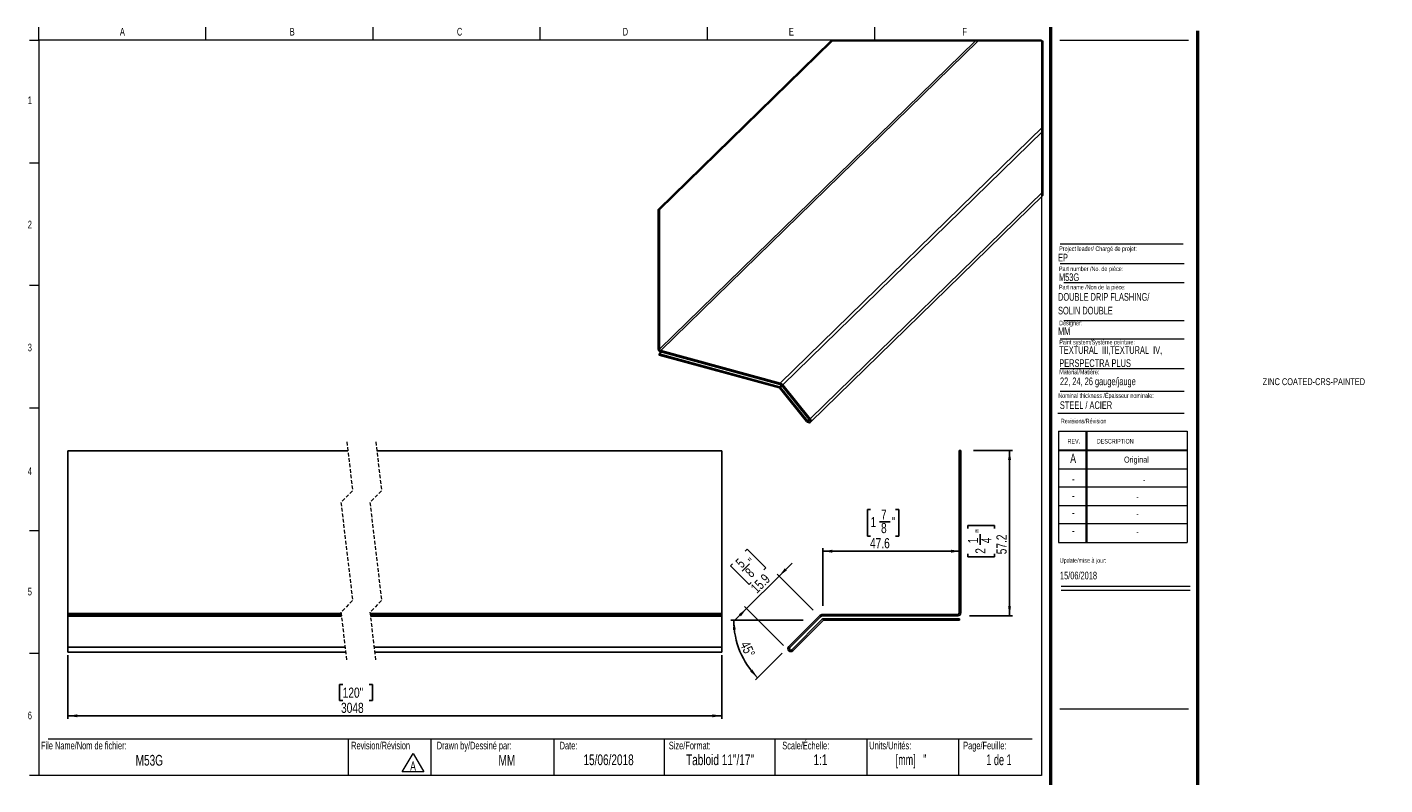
# Model space of a CAD drawing. Header units: millimetres. Extents: x 12 to 481, y 10 to 272.
import ezdxf

# ---------------------------------------------------------------- set-up
doc = ezdxf.new("R2010")
doc.units = ezdxf.units.MM
doc.linetypes.add('HIDDEN', pattern=[1.905, 1.27, -0.635])
doc.layers.add('FORMAT', color=7, linetype='Continuous')
doc.styles.add('SLDTEXTSTYLE0', font='TXT', dxfattribs={"width": 0.7})
doc.styles.add('SLDTEXTSTYLE1', font='TXT', dxfattribs={"width": 0.633333})
doc.styles.add('SLDTEXTSTYLE2', font='TXT', dxfattribs={"width": 0.625})
doc.styles.add('SLDTEXTSTYLE3', font='TXT', dxfattribs={"width": 0.75})
doc.dimstyles.new('SLDDIMSTYLE0', dxfattribs={"dimtxt": 3.5, "dimasz": 3.302, "dimexe": 0, "dimexo": 0.0625, "dimgap": 0.875, "dimtad": 1, "dimdec": 1, "dimrnd": 1e-09, "dimzin": 12, "dimdsep": 46, "dimtxsty": 'SLDTEXTSTYLE3', "dimsah": 1, "dimcen": 0.09, "dimadec": 0, "dimazin": 3, "dimtfac": 1, "dimtdec": 1, "dimtmove": 0, "dimatfit": 0, "dimfxl": 1, "dimfrac": 2, "dimtolj": 1, "dimtzin": 12, "dimarcsym": 0})
doc.dimstyles.new('SLDDIMSTYLE1', dxfattribs={"dimtxt": 3.5, "dimasz": 3.302, "dimexe": 0, "dimexo": 0.0625, "dimgap": 0.875, "dimtad": 1, "dimdec": 1, "dimrnd": 1e-09, "dimzin": 12, "dimdsep": 46, "dimtxsty": 'SLDTEXTSTYLE3', "dimsah": 1, "dimcen": 0.09, "dimadec": 0, "dimazin": 3, "dimtfac": 1, "dimtdec": 1, "dimtofl": 0, "dimtmove": 0, "dimatfit": 3, "dimfxl": 1, "dimfrac": 2, "dimtolj": 1, "dimtzin": 12, "dimarcsym": 0})
doc.dimstyles.new('SLDDIMSTYLE2', dxfattribs={"dimtxt": 3.5, "dimasz": 3.302, "dimexe": 0, "dimexo": 0.0625, "dimgap": 0.875, "dimtad": 1, "dimdec": 4, "dimzin": 12, "dimdsep": 46, "dimtxsty": 'SLDTEXTSTYLE3', "dimsah": 1, "dimcen": 0.09, "dimazin": 3, "dimtfac": 1, "dimtofl": 0, "dimtmove": 0, "dimatfit": 3, "dimfxl": 1, "dimfrac": 2, "dimtolj": 1, "dimtzin": 12, "dimarcsym": 0})

# ---------------------------------------------------------------- blocks, each defined once
blk = doc.blocks.new('SW_NOTE_0')
at = {"color": 0, "linetype": 'Continuous', "lineweight": 0}
for p, q in [((-2.48, 0.43), (1.24, 6.86)), ((1.24, 6.86), (4.95, 0.43)), ((4.95, 0.43), (-2.48, 0.43))]:
    blk.add_line(p, q, dxfattribs=at)
at = {"color": 0, "linetype": 'Continuous', "lineweight": 0, "insert": (1.24, 4.09), "char_height": 3.17, "attachment_point": 2, "style": 'SLDTEXTSTYLE0'}
blk.add_mtext('A', dxfattribs=at)
blk = doc.blocks.new('SW_NOTE_1')
at = {"layer": 'FORMAT', "color": 0, "char_height": 2.6458, "attachment_point": 1, "style": 'SLDTEXTSTYLE0'}
for s, insert in [('TEXTURAL  III,TEXTURAL  IV,', (0, 3.41)), ('PERSPECTRA PLUS', (0, -1.12))]:
    blk.add_mtext(s, dxfattribs=dict(at, insert=insert))
blk = doc.blocks.new('_D')
at = {"layer": 'FORMAT'}
for p, q in [((259.66, 90.64), (260.41, 91.39)), ((260.41, 91.39), (266.88, 84.92)), ((255.36, 86.34), (254.6, 85.59)), ((254.6, 85.59), (261.08, 79.11)), ((258.7, 83.72), (261.26, 86.27)), ((266.88, 84.92), (266.13, 84.17)), ((271.43, 82.06), (275.92, 86.55)), ((271.43, 82.06), (260.2, 70.84)), ((261.08, 79.11), (261.83, 79.87)), ((283.2, 70.29), (270.72, 82.77)), ((260.2, 70.84), (255.71, 66.35)), ((272.97, 58.07), (259.5, 71.54))]:
    blk.add_line(p, q, dxfattribs=at)
for points in [[(271.43, 82.06), (274.12, 84.04), (273.4, 84.76)], [(260.2, 70.84), (257.51, 68.86), (258.23, 68.14)]]:
    blk.add_solid(points, dxfattribs=at)
at = {"layer": 'FORMAT', "char_height": 3.5, "attachment_point": 1, "rotation": 45, "style": 'SLDTEXTSTYLE3'}
for s, insert in [('"', (260.45, 87.8)), ('5', (256.09, 87.06)), ('8', (259.36, 83.78)), ('15.9', (261.29, 78.31))]:
    blk.add_mtext(s, dxfattribs=dict(at, insert=insert))
blk = doc.blocks.new('_D_1')
at = {"layer": 'FORMAT'}
for p, q in [((338.52, 125.47), (351.98, 125.47)), ((350.98, 125.47), (350.98, 68.32)), ((336.59, 98.44), (336.59, 99.51)), ((336.59, 99.51), (345.74, 99.51)), ((345.74, 99.51), (345.74, 98.44)), ((340.8, 92.87), (340.8, 96.48)), ((336.59, 89.77), (336.59, 88.71)), ((345.74, 88.71), (345.74, 89.77)), ((336.59, 88.71), (345.74, 88.71)), ((337.16, 68.32), (351.98, 68.32))]:
    blk.add_line(p, q, dxfattribs=at)
for points in [[(350.98, 125.47), (350.47, 122.16), (351.48, 122.16)], [(350.98, 68.32), (351.48, 71.62), (350.47, 71.62)]]:
    blk.add_solid(points, dxfattribs=at)
at = {"layer": 'FORMAT', "char_height": 3.5, "attachment_point": 1, "rotation": 90, "style": 'SLDTEXTSTYLE3'}
for s, insert in [('"', (339.16, 97)), ('57.2', (346.46, 89.58)), ('1', (336.6, 93.38)), ('4', (341.23, 93.38)), ('2', (339.16, 89.77))]:
    blk.add_mtext(s, dxfattribs=dict(at, insert=insert))
blk = doc.blocks.new('_D_2')
at = {"layer": 'FORMAT'}
for p, q in [((303, 105.04), (301.93, 105.04)), ((301.93, 105.04), (301.93, 95.88)), ((311.66, 105.04), (312.73, 105.04)), ((312.73, 105.04), (312.73, 95.88)), ((306.1, 100.82), (309.71, 100.82)), ((301.93, 95.88), (303, 95.88)), ((312.73, 95.88), (311.66, 95.88)), ((286.49, 71.74), (286.49, 91.65)), ((334.11, 90.65), (286.49, 90.65))]:
    blk.add_line(p, q, dxfattribs=at)
for points in [[(286.49, 90.65), (289.79, 90.14), (289.79, 91.15)], [(334.11, 90.65), (330.81, 91.15), (330.81, 90.14)]]:
    blk.add_solid(points, dxfattribs=at)
at = {"layer": 'FORMAT', "char_height": 3.5, "attachment_point": 1, "style": 'SLDTEXTSTYLE3'}
for s, insert in [('7', (306.61, 105.02)), ('1', (303, 102.47)), ('8', (306.61, 100.39)), ('"', (310.22, 102.47)), ('47.6', (302.8, 95.16))]:
    blk.add_mtext(s, dxfattribs=dict(at, insert=insert))
blk = doc.blocks.new('_D_3')
at = {"layer": 'FORMAT'}
for p, q in [((279.77, 66.79), (254.79, 66.79)), ((272.49, 55.46), (263.29, 46.26))]:
    blk.add_line(p, q, dxfattribs=at)
blk.add_arc((283.82, 66.79), 28.04, 180, 225, dxfattribs=at)
for points in [[(255.79, 66.79), (255.48, 63.47), (256.49, 63.53)], [(264, 46.97), (262.19, 49.77), (261.43, 49.1)]]:
    blk.add_solid(points, dxfattribs=at)
at = {"layer": 'FORMAT', "insert": (261.04, 59.96), "char_height": 3.5, "attachment_point": 1, "rotation": 295.1982, "style": 'SLDTEXTSTYLE3'}
blk.add_mtext('45°', dxfattribs=at)
blk = doc.blocks.new('_D_4')
at = {"layer": 'FORMAT'}
for p, q in [((25.91, 54.8), (25.91, 32.8)), ((251.68, 54.8), (251.68, 32.8)), ((120.78, 44.59), (119.71, 44.59)), ((119.71, 44.59), (119.71, 39.04)), ((129.98, 44.59), (131.05, 44.59)), ((131.05, 44.59), (131.05, 39.04)), ((119.71, 39.04), (120.78, 39.04)), ((131.05, 39.04), (129.98, 39.04)), ((25.91, 33.8), (251.68, 33.8))]:
    blk.add_line(p, q, dxfattribs=at)
for points in [[(25.91, 33.8), (29.21, 33.29), (29.21, 34.31)], [(251.68, 33.8), (248.38, 34.31), (248.38, 33.29)]]:
    blk.add_solid(points, dxfattribs=at)
at = {"layer": 'FORMAT', "char_height": 3.5, "attachment_point": 1, "style": 'SLDTEXTSTYLE3'}
for s, insert in [('120"', (120.78, 43.55)), ('3048', (120.21, 38.31))]:
    blk.add_mtext(s, dxfattribs=dict(at, insert=insert))

msp = doc.modelspace()

# ---------------------------------------------------------------- linework, layer by layer
at = {"color": 7, "linetype": 'Continuous', "lineweight": 18}
for p, q in [((15.90679, 267.13366), (15.90679, 271.6262)), ((73.58596, 267.13366), (73.58596, 271.6262)), ((131.26512, 267.13366), (131.26512, 271.6262)), ((188.94429, 267.13366), (188.94429, 271.6262)), ((246.62346, 271.6262), (246.62346, 267.13366)), ((304.30262, 271.6262), (304.30262, 267.13366)), ((12.73179, 267.13366), (15.90679, 267.13366)), ((361.98179, 267.13366), (15.90679, 267.13366)), ((15.90679, 267.13366), (15.90679, 13.13366)), ((361.98179, 267.13366), (361.98179, 13.13366)), ((368.33179, 267.13366), (412.78179, 267.13366)), ((12.73179, 224.80033), (15.90679, 224.80033)), ((368.43414, 189.98301), (411.29885, 189.98301)), ((369.76881, 183.45996), (411.29885, 183.45996)), ((12.73179, 182.46699), (15.90679, 182.46699)), ((369.76881, 170.36535), (411.29885, 170.36535)), ((368.43414, 164.01803), (411.29885, 164.01803)), ((368.43414, 153.75037), (411.29885, 153.75037)), ((368.43414, 145.93096), (411.29885, 145.93096)), ((12.73179, 140.13366), (15.90679, 140.13366)), ((367.67587, 138.34892), (411.29885, 138.34892)), ((367.82248, 132.04824), (412.27248, 132.04824)), ((367.82248, 132.04824), (367.82248, 93.69424)), ((377.34748, 132.04824), (377.34748, 93.69424)), ((377.60148, 132.04824), (377.60148, 93.69424)), ((412.27248, 132.04824), (412.27248, 93.69424)), ((367.82248, 125.69824), (412.27248, 125.69824)), ((367.82248, 125.44424), (412.27248, 125.44424)), ((367.82248, 119.09424), (412.27248, 119.09424)), ((412.27248, 112.74424), (367.82248, 112.74424)), ((367.82248, 106.39424), (412.27248, 106.39424)), ((412.27248, 100.04424), (367.82248, 100.04424)), ((12.73179, 97.80033), (15.90679, 97.80033)), ((367.82248, 93.69424), (412.27248, 93.69424)), ((368.84708, 78.60452), (413.29708, 78.60452)), ((368.84708, 77.1817), (413.29708, 77.1817)), ((12.73179, 55.46699), (15.90679, 55.46699)), ((19.08179, 25.83366), (358.80679, 25.83366)), ((122.72468, 25.83366), (122.72468, 13.13366)), ((151.22988, 25.83366), (151.22988, 13.13366)), ((193.70679, 25.83366), (193.70679, 13.13366)), ((231.80679, 25.83366), (231.80679, 13.13366)), ((269.90679, 25.83366), (269.90679, 13.13366)), ((301.65679, 25.83366), (301.65679, 13.13366)), ((333.40679, 25.83366), (333.40679, 13.13366)), ((15.90679, 13.13366), (12.73179, 13.13366)), ((361.98179, 13.13366), (15.90679, 13.13366))]:
    msp.add_line(p, q, dxfattribs=at)
at = {"color": 7, "linetype": 'Continuous', "lineweight": 50}
for p, q in [((365.15679, 271.6262), (365.15679, 9.95866)), ((415.95679, 9.95866), (415.95679, 270.30866))]:
    msp.add_line(p, q, dxfattribs=at)
at = {"color": 7, "linetype": 'Continuous', "lineweight": 25}
for p, q in [((229.6654, 208.70401), (289.16657, 266.77896)), ((230.1147, 160.45196), (339.05291, 266.77896)), ((230.1147, 208.58194), (289.74092, 266.77896)), ((230.54987, 159.912), (340.04128, 266.77896)), ((271.78585, 148.7049), (362.59752, 237.33987)), ((272.73893, 148.06325), (362.59752, 235.76797)), ((282.16302, 136.36829), (362.59752, 214.87482)), ((282.23729, 135.19813), (362.59752, 213.63218)), ((229.6654, 208.70401), (229.6654, 160.57409)), ((229.6654, 208.70401), (230.1147, 208.58194)), ((230.1147, 208.58194), (230.1147, 160.45196)), ((229.98655, 158.75877), (230.68452, 159.43993)), ((230.54987, 159.912), (271.78585, 148.7049)), ((230.54987, 159.47653), (271.78585, 148.26949)), ((229.98655, 158.3233), (229.98655, 158.75877)), ((271.59977, 147.44915), (229.98655, 158.75877)), ((271.59977, 147.01374), (229.98655, 158.3233)), ((280.89225, 135.48208), (271.59977, 147.01374)), ((281.20994, 135.70364), (271.91746, 147.23529)), ((272.42124, 147.8417), (281.84533, 136.14674)), ((272.73893, 148.06325), (282.16302, 136.36829)), ((25.90666, 125.27993), (122.56858, 125.27993)), ((25.90666, 125.27993), (25.90666, 69.12993)), ((132.5686, 125.27993), (251.6849, 125.27993)), ((251.6849, 125.27993), (251.6849, 69.12993)), ((334.1131, 125.46569), (333.6051, 125.46569)), ((333.6051, 125.46569), (333.6051, 69.31569)), ((334.1131, 125.46569), (334.1131, 69.31569)), ((25.90666, 69.12993), (120.2477, 69.12993)), ((25.90666, 69.12993), (25.90666, 68.63793)), ((25.90666, 68.63793), (120.30575, 68.63793)), ((25.90666, 68.63793), (25.90666, 68.19156)), ((25.90666, 68.19156), (120.35832, 68.19156)), ((25.90666, 68.19156), (25.90666, 57.53587)), ((130.24771, 69.12993), (251.6849, 69.12993)), ((130.30565, 68.63793), (251.6849, 68.63793)), ((130.35834, 68.19156), (251.6849, 68.19156)), ((251.6849, 69.12993), (251.6849, 68.63793)), ((251.6849, 68.63793), (251.6849, 68.19156)), ((251.6849, 68.19156), (251.6849, 57.53587)), ((285.41047, 68.37732), (274.75478, 57.72163)), ((285.76968, 68.01811), (275.11399, 57.36242)), ((275.83241, 56.644), (286.33931, 67.1509)), ((276.19162, 56.28479), (286.69852, 66.79169)), ((333.1131, 68.82369), (286.4881, 68.82369)), ((333.1131, 68.31569), (286.4881, 68.31569)), ((286.69852, 67.29969), (333.74999, 67.29969)), ((286.69852, 66.79169), (333.74999, 66.79169)), ((333.74999, 66.79169), (333.74999, 67.29969)), ((25.90666, 57.53587), (25.90666, 55.80145)), ((25.90666, 57.53587), (121.61515, 57.53587)), ((131.61516, 57.53587), (251.6849, 57.53587)), ((251.6849, 57.53587), (251.6849, 55.80145)), ((25.90666, 55.80145), (121.81971, 55.80145)), ((131.81972, 55.80145), (251.6849, 55.80145))]:
    msp.add_line(p, q, dxfattribs=at)
at = {"color": 8, "linetype": 'Continuous', "lineweight": 25}
for p, q in [((271.59977, 147.44915), (272.21352, 148.04823)), ((271.91746, 147.23529), (272.47298, 147.77751)), ((281.20994, 135.70364), (281.76546, 136.24586))]:
    msp.add_line(p, q, dxfattribs=at)
at = {"color": 7, "linetype": 'HIDDEN', "lineweight": 18}
for p, q in [((122.19417, 128.45493), (124.19417, 111.49781)), ((132.19417, 128.45493), (134.19417, 111.49781)), ((124.19417, 111.49781), (120.19417, 107.49781)), ((134.19417, 111.49781), (130.19417, 107.49781)), ((120.19417, 107.49781), (124.19417, 73.58357)), ((130.19417, 107.49781), (134.19417, 73.58357)), ((124.19417, 73.58357), (120.19417, 69.58357)), ((134.19417, 73.58357), (130.19417, 69.58357)), ((120.19417, 69.58357), (122.19417, 52.62645)), ((130.19417, 69.58357), (132.19417, 52.62645))]:
    msp.add_line(p, q, dxfattribs=at)
at = {"color": 7, "linetype": 'Continuous', "lineweight": 18, "flags": 128}
msp.add_lwpolyline([(362.59752, 213.63218), (362.59752, 214.87482), (362.59752, 235.76797), (362.59752, 237.33987), (362.59752, 266.77896), (340.04128, 266.77896), (339.05291, 266.77896), (289.74092, 266.77896), (289.16657, 266.77896)], dxfattribs=at)
at = {"color": 7, "linetype": 'Continuous', "lineweight": 25, "flags": 128}
for points in [[(282.16302, 136.36829), (282.35781, 136.03283), (282.42618, 135.68099), (282.35781, 135.36627), (282.16302, 135.13668), (281.8715, 135.02712), (281.52764, 135.0543), (281.18378, 135.21404), (280.89225, 135.48208)], [(281.84533, 136.14674), (281.94272, 135.97901), (281.97688, 135.80306), (281.94272, 135.64576), (281.84533, 135.53096), (281.69954, 135.47618), (281.52764, 135.48977), (281.35568, 135.56964), (281.20994, 135.70364)]]:
    msp.add_lwpolyline(points, dxfattribs=at)
at = {"color": 7, "linetype": 'Continuous', "lineweight": 25}
for centre, radius, start, end in [((230.87781, 160.64596), 1.21454, 183.3923941, 254.3351087), ((230.71116, 160.48733), 0.59751, 183.3940379, 254.3393425), ((271.42365, 146.84462), 0.62966, 38.3481545, 73.7572737), ((271.25816, 146.89242), 1.88773, 38.3331008, 73.7673959), ((271.43407, 147.06122), 1.25844, 38.3309316, 73.7670995), ((286.4881, 67.29969), 1.524, 90, 135), ((286.4881, 67.29969), 1.016, 90, 135), ((286.69852, 66.79169), 0.508, 90, 135), ((333.1131, 69.31569), 1, 270, 0), ((333.1131, 69.31569), 0.492, 270, 0), ((275.4732, 57.00321), 1.016, 135, 315), ((275.4732, 57.00321), 0.508, 135, 315)]:
    msp.add_arc(centre, radius, start, end, dxfattribs=at)
at = {"layer": 'FORMAT', "color": 250, "lineweight": 18, "true_color": 0x454545}
msp.add_line((368.43414, 196.79384), (410.86162, 196.79384), dxfattribs=at)
at = {"layer": 'FORMAT', "lineweight": 18}
for p, q in [((274.75478, 56.28479), (274.95007, 56.08951)), ((368.33179, 36.23446), (412.78179, 36.23446))]:
    msp.add_line(p, q, dxfattribs=at)

# ---------------------------------------------------------------- block references
at = {"color": 7, "linetype": 'Continuous', "lineweight": 0}
msp.add_blockref('SW_NOTE_0', (143.83827, 13.97102), dxfattribs=at)
at = {"layer": 'FORMAT'}
msp.add_blockref('SW_NOTE_1', (368.13945, 158.03757), dxfattribs=at)

# ---------------------------------------------------------------- texts
at = {"color": 7, "linetype": 'Continuous', "lineweight": 0}
for s, insert, char_height, attachment_point, style in [('A', (44.74022, 271.37112), 2.64583, 2, 'SLDTEXTSTYLE0'), ('B', (103.36756, 271.37112), 2.64583, 2, 'SLDTEXTSTYLE0'), ('C', (161.14095, 271.37112), 2.64583, 2, 'SLDTEXTSTYLE0'), ('D', (218.37582, 271.37112), 2.64583, 2, 'SLDTEXTSTYLE0'), ('E', (275.65748, 271.37112), 2.64583, 2, 'SLDTEXTSTYLE0'), ('F', (335.46861, 271.37112), 2.64583, 2, 'SLDTEXTSTYLE0'), ('1', (12.7946, 247.69635), 2.64583, 2, 'SLDTEXTSTYLE0'), ('2', (12.7946, 204.77131), 2.64583, 2, 'SLDTEXTSTYLE0'), ('EP', (367.71606, 193.36041), 2.645833, 1, 'SLDTEXTSTYLE0'), ('Project leader/ Chargé de projet:', (368.11645, 195.90521), 1.5875, 1, 'SLDTEXTSTYLE0'), ('Part number /No. de pièce:', (368.0273, 188.96341), 1.5875, 1, 'SLDTEXTSTYLE0'), ('M53G', (368.0273, 186.59585), 2.645833, 1, 'SLDTEXTSTYLE0'), ('Designer:', (368.11645, 170.24875), 1.5875, 1, 'SLDTEXTSTYLE0'), ('MM', (367.71606, 167.93367), 2.645833, 1, 'SLDTEXTSTYLE0'), ('3', (12.7946, 162.3314), 2.64583, 2, 'SLDTEXTSTYLE0'), ('Paint system/Système peinture:', (368.13945, 163.63542), 1.5875, 1, 'SLDTEXTSTYLE0'), ('ZINC COATED-CRS-PAINTED', (438.35075, 150.38631), 2.38125, 1, 'SLDTEXTSTYLE0'), ('Nominal thickness /Épaisseur nominale:', (367.79907, 145.16642), 1.5875, 1, 'SLDTEXTSTYLE0'), ('STEEL / ACIER', (368.34918, 142.40702), 2.6458333, 1, 'SLDTEXTSTYLE0'), ('Revisions/Révision', (368.69627, 136.38324), 1.5875, 1, 'SLDTEXTSTYLE0'), ('REV.', (370.99827, 129.41629), 1.5875, 1, 'SLDTEXTSTYLE0'), ('DESCRIPTION', (381.10522, 129.41629), 1.5875, 1, 'SLDTEXTSTYLE0'), ('A', (372.92385, 124.31474), 3.175, 2, 'SLDTEXTSTYLE0'), ('Original', (394.76602, 123.32873), 2.116667, 2, 'SLDTEXTSTYLE0'), ('4', (12.7946, 119.59698), 2.64583, 2, 'SLDTEXTSTYLE0'), ('-', (372.95729, 117.28205), 3.175, 2, 'SLDTEXTSTYLE0'), ('-', (397.43822, 116.29605), 2.11667, 2, 'SLDTEXTSTYLE0'), ('-', (372.95729, 111.4594), 3.175, 2, 'SLDTEXTSTYLE0'), ('-', (395.11409, 110.47339), 2.11667, 2, 'SLDTEXTSTYLE0'), ('-', (372.95729, 105.58526), 3.175, 2, 'SLDTEXTSTYLE0'), ('-', (395.11409, 104.59926), 2.11667, 2, 'SLDTEXTSTYLE0'), ('-', (372.95729, 99.42311), 3.175, 2, 'SLDTEXTSTYLE0'), ('-', (395.11409, 98.4371), 2.11667, 2, 'SLDTEXTSTYLE0'), ('Update/mise à jour:', (368.32291, 88.25695), 1.5875, 1, 'SLDTEXTSTYLE0'), ('15/06/2018', (368.37442, 83.57399), 2.645833, 1, 'SLDTEXTSTYLE0'), ('5', (12.7946, 78.01805), 2.64583, 2, 'SLDTEXTSTYLE0'), ('6', (12.7946, 35.25116), 2.64583, 2, 'SLDTEXTSTYLE0'), ('File Name/Nom de fichier:', (16.63527, 24.85844), 2.6458333, 1, 'SLDTEXTSTYLE0'), ('Revision/Révision', (123.7005, 24.85844), 2.6458333, 1, 'SLDTEXTSTYLE0'), ('Drawn by/Dessiné par:', (153.2458, 24.85844), 2.6458333, 1, 'SLDTEXTSTYLE0'), ('Date:', (195.66913, 24.85844), 2.645833, 1, 'SLDTEXTSTYLE0'), ('Size/Format:', (233.36274, 24.85844), 2.6458333, 1, 'SLDTEXTSTYLE0'), ('Scale/Échelle:', (272.52645, 24.85844), 2.6458333, 1, 'SLDTEXTSTYLE0'), ('Units/Unités:', (302.54236, 24.85844), 2.6458333, 1, 'SLDTEXTSTYLE0'), ('Page/Feuille:', (334.97514, 24.85844), 2.6458333, 1, 'SLDTEXTSTYLE0'), ('M53G', (54.04417, 20.30468), 3.704167, 2, 'SLDTEXTSTYLE0'), ('MM', (177.45439, 20.30468), 3.704167, 2, 'SLDTEXTSTYLE0'), ('15/06/2018', (212.56716, 20.47144), 3.704167, 2, 'SLDTEXTSTYLE0'), ('Tabloid 11"/17"', (251.03091, 20.47144), 3.7041667, 2, 'SLDTEXTSTYLE0'), ('1:1', (285.68503, 20.47144), 3.704167, 2, 'SLDTEXTSTYLE0'), ('[mm]   "', (316.96655, 20.47144), 3.704167, 2, 'SLDTEXTSTYLE2'), ('1 de 1', (347.32518, 20.47144), 3.704167, 2, 'SLDTEXTSTYLE1')]:
    msp.add_mtext(s, dxfattribs=dict(at, insert=insert, char_height=char_height, attachment_point=attachment_point, style=style))
at = {"layer": 'FORMAT', "attachment_point": 1, "style": 'SLDTEXTSTYLE0'}
for s, insert, char_height in [('Part name /Non de la pièce:', (368.0273, 182.63663), 1.5875), ('DOUBLE DRIP FLASHING/', (367.71606, 179.79353), 2.6458333), ('SOLIN DOUBLE', (367.71606, 175.06255), 2.6458333), ('Material/Matière:', (368.13945, 153.33516), 1.5875), ('22, 24, 26 gauge/jauge', (368.3792, 150.63281), 2.6458333)]:
    msp.add_mtext(s, dxfattribs=dict(at, insert=insert, char_height=char_height))

# ---------------------------------------------------------------- dimensions: what is measured, and where the dimension line sits
at = {"layer": 'FORMAT'}
for base, p1, p2, angle, dimstyle, picture, middle in [((350.9760852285, 68.3156879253), (334.1131035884, 125.4656879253), (333.1131035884, 68.3156879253), 90, 'SLDDIMSTYLE1', '_D_1', (350.9760852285, 94.106055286)), ((260.2033, 70.83627), (286.69852, 66.79169), (274.75478, 56.28479), 45, 'SLDDIMSTYLE0', '_D', (267.68198, 78.31495))]:
    dim = msp.add_linear_dim(base=base, p1=p1, p2=p2, angle=angle, dimstyle=dimstyle, dxfattribs=at)
    dim.commit()
    dim.dimension.update_dxf_attribs({"geometry": picture, "text_midpoint": middle, "dimtype": 160})
dim = msp.add_linear_dim(base=(286.4881, 90.64604), p1=(334.1131, 69.31569), p2=(286.4881, 68.31569), dimstyle='SLDDIMSTYLE1', dxfattribs=at)
dim.commit()
dim.dimension.update_dxf_attribs({"geometry": '_D_2', "text_midpoint": (307.33012, 90.64604), "dimtype": 160})
dim = msp.add_angular_dim_2l(base=(257.92344, 56.06298), line1=((285.41047, 68.37732), (274.75478, 57.72163)), line2=((286.69852, 66.79169), (333.74999, 66.79169)), dimstyle='SLDDIMSTYLE2', dxfattribs=at)
dim.commit()
dim.dimension.update_dxf_attribs({"geometry": '_D_3', "text_midpoint": (258.4572, 54.85558), "dimtype": 162})
dim = msp.add_linear_dim(base=(251.68486, 33.80145), p1=(25.9067, 55.80145), p2=(251.68486, 55.80145), angle=0, text='3048', dimstyle='SLDDIMSTYLE1', dxfattribs=at)
dim.commit()
dim.dimension.update_dxf_attribs({"geometry": '_D_4', "text_midpoint": (125.38018, 33.80145), "dimtype": 160})

doc.saveas('drawing.dxf')
